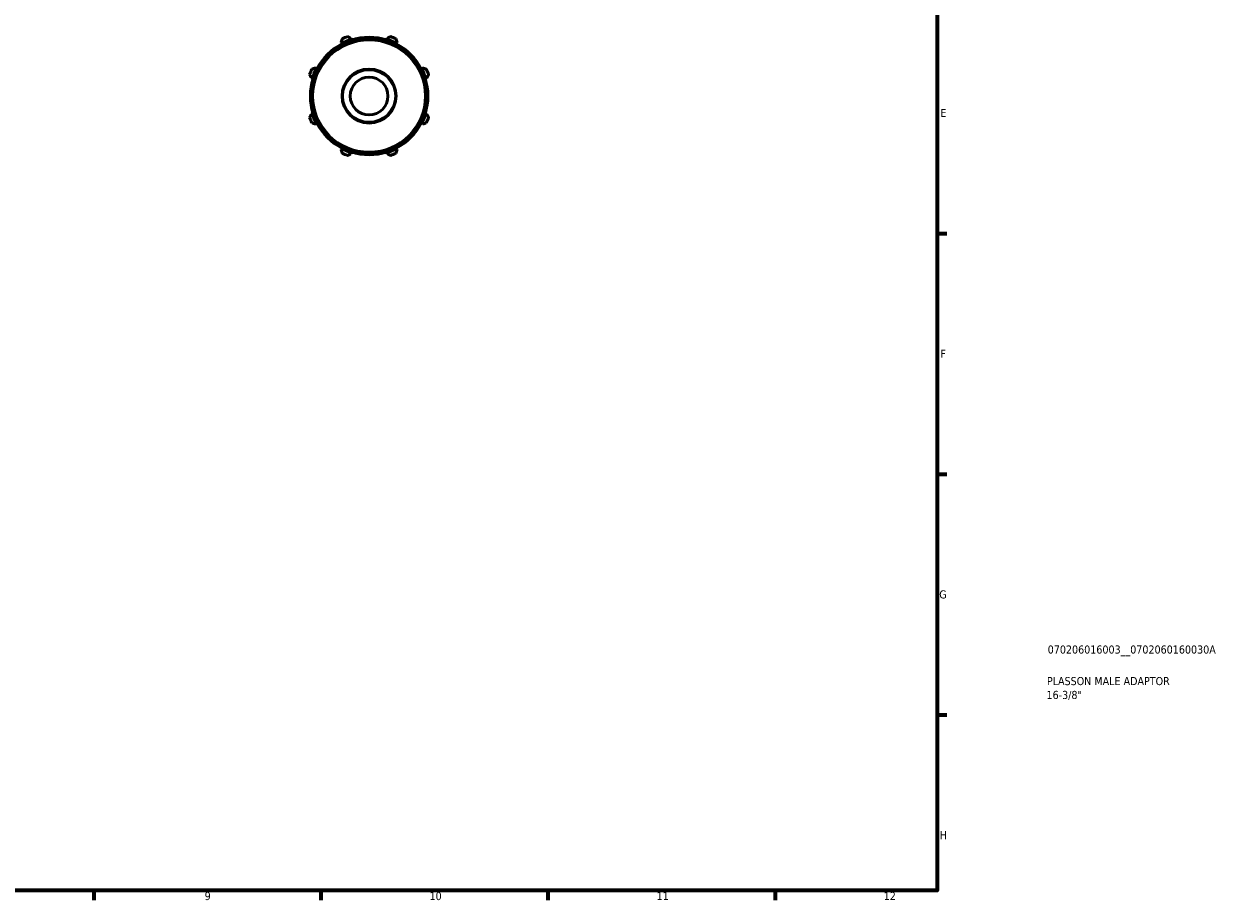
# Model space of a CAD drawing. Header units: millimetres. Extents: x 0 to 908, y 0 to 594.
# Tile 3 of 4: x 539 to 908, y 17 to 287. Entities that reach past the tile are written whole.
import ezdxf

# ---------------------------------------------------------------- set-up
doc = ezdxf.new("R2010")
doc.units = ezdxf.units.MM
for name, color, linetype, lineweight in [('Border (ISO)', 7, 'Continuous', 70), ('Title (ISO)', 7, 'Continuous', 50), ('Visible (ISO)', 7, 'Continuous', 50), ('Visible Narrow (ISO)', 7, 'Continuous', 35)]:
    doc.layers.add(name, color=color, linetype=linetype, lineweight=lineweight)
doc.styles.add('Note Text (ISO)', font='tahoma.ttf')

# ---------------------------------------------------------------- blocks, each defined once
blk = doc.blocks.new('Borders Default Border')
at = {"layer": 'Border (ISO)'}
for p, q in [((821, 222.75), (823.9, 222.75)), ((821, 148.5), (823.9, 148.5)), ((821, 74.25), (823.9, 74.25)), ((560.67, 20), (560.67, 17.1)), ((630.75, 20), (630.75, 17.1)), ((700.83, 20), (700.83, 17.1)), ((770.92, 20), (770.92, 17.1))]:
    blk.add_line(p, q, dxfattribs=at)
at = {"layer": 'Border (ISO)', "flags": 128}
blk.add_lwpolyline([(20, 20), (20, 574), (821, 574), (821, 20), (20, 20)], dxfattribs=at)
at = {"layer": 'Border (ISO)', "color": 232, "true_color": 0xca0064, "char_height": 2.5, "attachment_point": 7, "style": 'Note Text (ISO)'}
for s, insert in [('E', (821.94, 258.63)), ('F', (822, 184.38)), ('G', (821.61, 110.08)), ('H', (821.74, 35.88)), ('9', (594.88, 17.05)), ('10', (664.29, 17.05)), ('11', (734.37, 17.1)), ('12', (804.46, 17.1))]:
    blk.add_mtext(s, dxfattribs=dict(at, insert=insert))
blk = doc.blocks.new('Title Blocks ISO')
at = {"layer": 'Title (ISO)', "color": 232, "true_color": 0xca0064, "style": 'Note Text (ISO)'}
for tag, p in [('PART_NUMBER_001', (34.08, 73.13)), ('DESCRIPTION_001', (33.84, 63.4)), ('DESCRIPTION_002', (33.71, 59.12))]:
    blk.add_attdef(tag, p, '', height=2.5, dxfattribs=at)

msp = doc.modelspace()

# ---------------------------------------------------------------- linework, layer by layer
at = {"layer": 'Visible (ISO)'}
for p, q in [((636.999, 281.711), (637.179, 281.365)), ((637.179, 281.365), (637.269, 281.192)), ((640.131, 282.588), (640.014, 282.96)), ((640.19, 282.402), (640.131, 282.588)), ((651.155, 282.588), (651.096, 282.402)), ((651.272, 282.96), (651.155, 282.588)), ((654.017, 281.192), (654.107, 281.365)), ((654.107, 281.365), (654.287, 281.711)), ((629.384, 273.57), (629.038, 273.75)), ((629.557, 273.48), (629.384, 273.57)), ((661.902, 273.57), (661.729, 273.48)), ((662.248, 273.75), (661.902, 273.57)), ((627.789, 270.736), (628.161, 270.618)), ((628.161, 270.618), (628.347, 270.56)), ((662.939, 270.56), (663.125, 270.618)), ((663.125, 270.618), (663.496, 270.736)), ((628.161, 259.595), (627.789, 259.477)), ((628.347, 259.653), (628.161, 259.595)), ((663.125, 259.595), (662.939, 259.653)), ((663.496, 259.477), (663.125, 259.595)), ((629.038, 256.463), (629.384, 256.643)), ((629.384, 256.643), (629.557, 256.733)), ((661.729, 256.733), (661.902, 256.643)), ((661.902, 256.643), (662.248, 256.463)), ((637.179, 248.848), (636.999, 248.502)), ((637.269, 249.021), (637.179, 248.848)), ((640.014, 247.253), (640.131, 247.625)), ((640.131, 247.625), (640.19, 247.811)), ((651.096, 247.811), (651.155, 247.625)), ((651.155, 247.625), (651.272, 247.253)), ((654.107, 248.848), (654.017, 249.021)), ((654.287, 248.502), (654.107, 248.848))]:
    msp.add_line(p, q, dxfattribs=at)
for radius in [17.55, 8.331, 5.832]:
    msp.add_circle((645.643, 265.107), radius, dxfattribs=at)
for radius, start, end in [(18.135, 117.5, 152.5), (18.33, 107.5, 117.5), (19.5, 109.79198, 115.20802), (18.135, 72.5, 107.5), (18.33, 62.5, 72.5), (19.5, 64.79198, 70.20802), (18.135, 27.5, 62.5), (19.5, 154.79198, 160.20802), (18.33, 152.5, 162.5), (18.33, 17.5, 27.5), (19.5, 19.79198, 25.20802), (18.135, 162.5, 197.5), (18.135, 342.5, 17.5), (19.5, 199.79198, 205.20802), (18.33, 197.5, 207.5), (18.33, 332.5, 342.5), (19.5, 334.79198, 340.20802), (18.135, 207.5, 242.5), (18.135, 297.5, 332.5), (18.33, 242.5, 252.5), (19.5, 244.79198, 250.20802), (18.135, 252.5, 287.5), (18.33, 287.5, 297.5), (19.5, 289.79198, 295.20802)]:
    msp.add_arc((645.643, 265.107), radius, start, end, dxfattribs=at)
for points, weights in [([(637.338, 282.749), (637.165, 282.22), (636.999, 281.711)], [1.01607059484, 1.01142316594, 1.00597511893]), ([(640.014, 282.96), (639.537, 283.202), (639.04, 283.455)], [1.00597511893, 1.01142316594, 1.01607059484]), ([(652.246, 283.455), (651.749, 283.202), (651.272, 282.96)], [1.01607059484, 1.01142316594, 1.00597511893]), ([(654.287, 281.711), (654.121, 282.22), (653.948, 282.749)], [1.00597511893, 1.01142316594, 1.01607059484]), ([(629.038, 273.75), (628.53, 273.585), (628, 273.412)], [1.00597511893, 1.01142316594, 1.01607059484]), ([(663.286, 273.412), (662.756, 273.585), (662.248, 273.75)], [1.01607059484, 1.01142316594, 1.00597511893]), ([(627.295, 271.709), (627.547, 271.213), (627.789, 270.736)], [1.01607059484, 1.01142316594, 1.00597511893]), ([(663.496, 270.736), (663.739, 271.213), (663.991, 271.709)], [1.00597511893, 1.01142316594, 1.01607059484]), ([(627.789, 259.477), (627.547, 259), (627.295, 258.504)], [1.00597511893, 1.01142316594, 1.01607059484]), ([(663.991, 258.504), (663.739, 259), (663.496, 259.477)], [1.01607059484, 1.01142316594, 1.00597511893]), ([(628, 256.801), (628.53, 256.629), (629.038, 256.463)], [1.01607059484, 1.01142316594, 1.00597511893]), ([(662.248, 256.463), (662.756, 256.629), (663.286, 256.801)], [1.00597511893, 1.01142316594, 1.01607059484]), ([(636.999, 248.502), (637.165, 247.993), (637.338, 247.464)], [1.00597511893, 1.01142316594, 1.01607059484]), ([(653.948, 247.464), (654.121, 247.993), (654.287, 248.502)], [1.01607059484, 1.01142316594, 1.00597511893]), ([(639.04, 246.758), (639.537, 247.011), (640.014, 247.253)], [1.01607059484, 1.01142316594, 1.00597511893]), ([(651.272, 247.253), (651.749, 247.011), (652.246, 246.758)], [1.00597511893, 1.01142316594, 1.01607059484])]:
    msp.add_rational_spline(points, weights, degree=2, dxfattribs=at)
at = {"layer": 'Visible Narrow (ISO)'}
for radius in [17.23, 8.011]:
    msp.add_circle((645.643, 265.107), radius, dxfattribs=at)

# ---------------------------------------------------------------- block references
msp.add_blockref('Borders Default Border', (0, 0))
msp.add_blockref('Title Blocks ISO', (821, 20)).add_auto_attribs({'PART_NUMBER_001': '070206016003__0702060160030A', 'DESCRIPTION_001': 'PLASSON MALE ADAPTOR', 'DESCRIPTION_002': '16-3/8"'})

doc.saveas('drawing.dxf')
